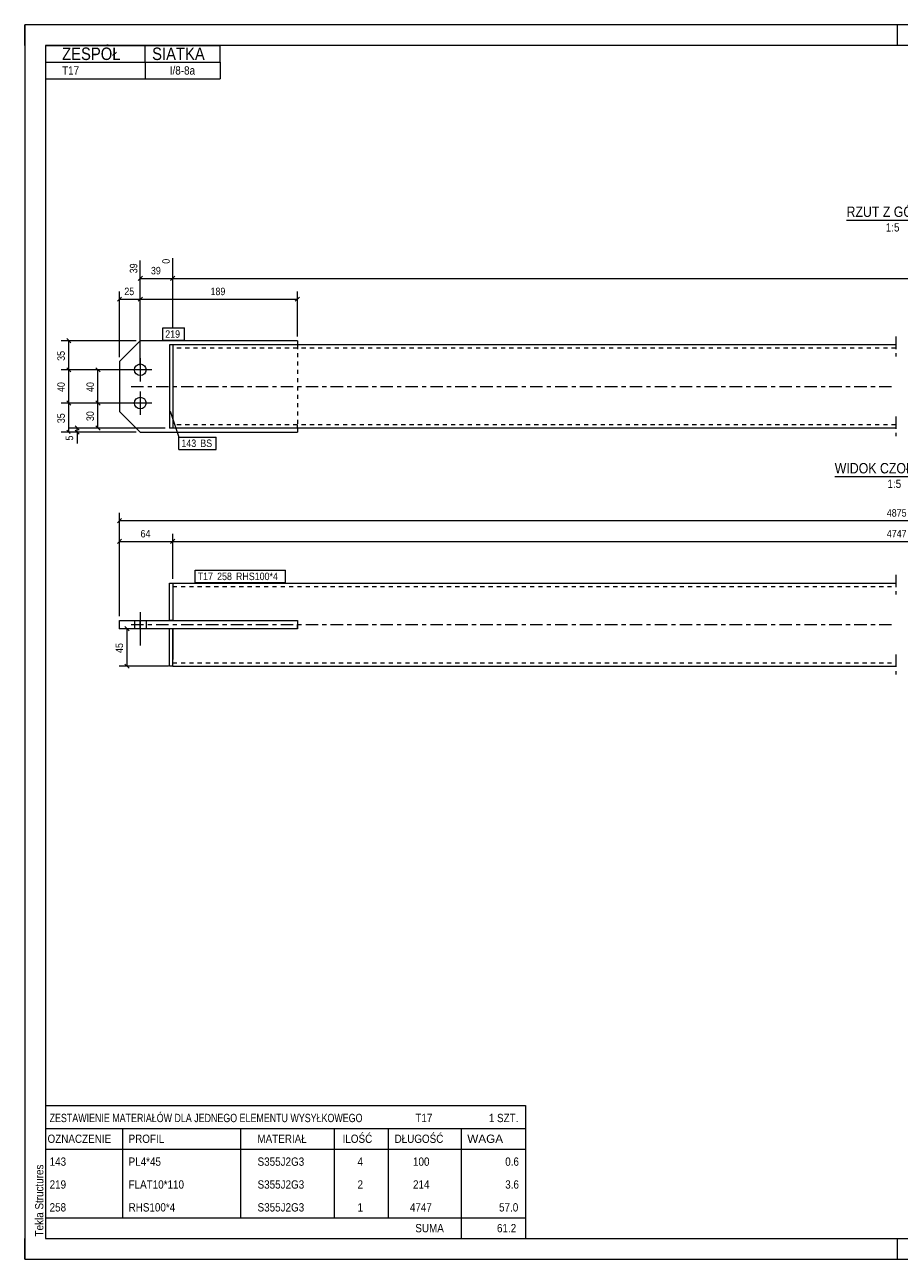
# Model space of a CAD drawing. Header units: millimetres. Extents: x 0 to 420, y 0 to 297.
# Tile 1 of 2: x 0 to 210, y 0 to 297. Entities that reach past the tile are written whole.
import ezdxf

# ---------------------------------------------------------------- set-up
doc = ezdxf.new("R2010")
doc.units = ezdxf.units.MM
for name, pattern in [('XKITLINE00', [0]), ('XKITLINE01', [4, 1, -1, 1, -1]), ('XKITLINE03', [6, 3, -1, 1, -1])]:
    doc.linetypes.add(name, pattern=pattern)
for name, color, linetype, lineweight in [('Arkusz rysunku', 3, 'Continuous', 0), ('Element', 2, 'Continuous', 0), ('Inny typ obiektu', 7, 'Continuous', 0), ('Wymiar', 4, 'Continuous', 0), ('Znak elementu', 2, 'Continuous', 0), ('Śruba', 3, 'Continuous', 0)]:
    doc.layers.add(name, color=color, linetype=linetype, lineweight=lineweight)
doc.styles.add('ARIAL', font='ARIAL.TTF')

msp = doc.modelspace()

# ---------------------------------------------------------------- linework, layer by layer
at = {"layer": 'Arkusz rysunku', "linetype": 'XKITLINE00', "lineweight": 0}
for p, q in [((420, 297), (0, 297)), ((0, 297), (0, 0)), ((0, 292), (0, 297)), ((5, 297), (0, 297)), ((210, 292), (210, 297)), ((415, 292), (5, 292)), ((5, 292), (5, 5)), ((0, 0), (0, 5)), ((5, 5), (415, 5)), ((210, 0), (210, 5)), ((0, 0), (420, 0))]:
    msp.add_line(p, q, dxfattribs=at)
at = {"layer": 'Element', "linetype": 'XKITLINE00', "lineweight": 0}
for p, q in [((27.82, 220.98), (22.82, 215.98)), ((65.62, 220.98), (27.82, 220.98)), ((35.62, 219.98), (34.82, 219.98)), ((34.82, 219.98), (34.82, 199.98)), ((209.62, 219.98), (35.62, 219.98)), ((35.62, 219.98), (35.62, 199.98)), ((65.62, 220.98), (65.62, 219.98)), ((35.62, 218.38), (35.62, 201.58)), ((22.82, 215.98), (22.82, 203.98)), ((22.82, 203.98), (27.82, 198.98)), ((35.62, 199.98), (34.82, 199.98)), ((209.62, 199.98), (35.62, 199.98)), ((65.62, 199.98), (65.62, 198.98)), ((27.82, 198.98), (65.62, 198.98)), ((34.82, 153.69), (34.82, 162.69)), ((34.82, 162.69), (35.62, 162.69)), ((35.62, 162.69), (209.62, 162.69)), ((35.62, 162.69), (35.62, 153.69)), ((35.62, 161.09), (35.62, 153.69)), ((22.82, 153.69), (65.62, 153.69)), ((22.82, 151.69), (22.82, 153.69)), ((65.62, 151.69), (22.82, 151.69)), ((27.82, 151.69), (27.82, 153.69)), ((34.82, 142.69), (34.82, 151.69)), ((35.62, 151.69), (35.62, 144.29)), ((35.62, 142.69), (35.62, 151.69)), ((65.62, 153.69), (65.62, 151.69)), ((35.62, 142.69), (34.82, 142.69)), ((35.62, 142.69), (209.62, 142.69))]:
    msp.add_line(p, q, dxfattribs=at)
at = {"layer": 'Element', "linetype": 'XKITLINE01', "lineweight": 0}
for p, q in [((35.62, 219.98), (34.82, 219.98)), ((34.82, 219.98), (34.82, 199.98)), ((35.62, 219.98), (35.62, 199.98)), ((35.62, 219.98), (35.62, 199.98)), ((65.62, 219.98), (65.62, 219.18)), ((65.62, 219.98), (65.62, 199.98)), ((209.62, 219.18), (35.62, 219.18)), ((35.62, 199.98), (34.82, 199.98)), ((209.62, 200.78), (35.62, 200.78)), ((65.62, 199.98), (65.62, 200.78)), ((65.62, 200.1), (65.62, 199.98)), ((65.62, 200.1), (65.62, 199.98)), ((35.62, 162.69), (35.62, 161.09)), ((35.62, 161.89), (209.62, 161.89)), ((35.62, 153.69), (34.82, 153.69)), ((35.62, 151.69), (34.82, 151.69)), ((35.62, 153.69), (65.62, 153.69)), ((65.62, 151.69), (35.62, 151.69)), ((65.62, 153.69), (65.62, 151.69)), ((65.62, 151.69), (65.62, 153.69)), ((35.62, 142.69), (35.62, 144.29)), ((35.62, 143.49), (209.62, 143.49))]:
    msp.add_line(p, q, dxfattribs=at)
at = {"layer": 'Element', "linetype": 'XKITLINE03', "lineweight": 0}
for p, q in [((209.62, 221.98), (209.62, 217.18)), ((25.62, 209.98), (209.62, 209.98)), ((209.62, 202.78), (209.62, 197.98)), ((209.62, 164.69), (209.62, 159.89)), ((25.62, 152.69), (209.62, 152.69)), ((209.62, 145.49), (209.62, 140.69))]:
    msp.add_line(p, q, dxfattribs=at)
at = {"layer": 'Inny typ obiektu', "linetype": 'XKITLINE00', "lineweight": 0}
for p, q in [((5, 292), (47, 292)), ((5, 292), (5, 288)), ((29, 288), (29, 292)), ((47, 288), (47, 292)), ((5, 288), (47, 288)), ((5, 288), (5, 284)), ((29, 288), (29, 284)), ((47, 288), (47, 284)), ((5, 284), (47, 284)), ((197.76, 250), (220.36, 250)), ((194.92, 188.31), (224, 188.31)), ((5, 37), (5, 31.5)), ((5, 37), (120.5, 37)), ((120.5, 37), (120.5, 31.5)), ((5, 31.5), (5, 26.5)), ((5, 31.5), (120.5, 31.5)), ((23.5, 31.5), (23.5, 26.5)), ((52, 26.5), (52, 31.5)), ((74.5, 31.5), (74.5, 26.5)), ((87.5, 31.5), (87.5, 26.5)), ((105, 31.5), (105, 26.5)), ((120.5, 31.5), (120.5, 26.5)), ((5, 26.5), (120.5, 26.5)), ((5, 26.5), (5, 21)), ((23.5, 26.5), (23.5, 21)), ((52, 21), (52, 26.5)), ((74.5, 26.5), (74.5, 21)), ((87.5, 26.5), (87.5, 21)), ((105, 26.5), (105, 21)), ((120.5, 26.5), (120.5, 21)), ((5, 21), (5, 15.5)), ((23.5, 21), (23.5, 15.5)), ((52, 15.5), (52, 21)), ((74.5, 21), (74.5, 15.5)), ((87.5, 21), (87.5, 15.5)), ((105, 21), (105, 15.5)), ((120.5, 21), (120.5, 15.5)), ((5, 15.5), (5, 10)), ((23.5, 15.5), (23.5, 10)), ((52, 10), (52, 15.5)), ((74.5, 15.5), (74.5, 10)), ((87.5, 15.5), (87.5, 10)), ((105, 15.5), (105, 10)), ((120.5, 15.5), (120.5, 10)), ((5, 10), (5, 5)), ((5, 10), (120.5, 10)), ((105, 10), (105, 5)), ((120.5, 10), (120.5, 5)), ((5, 5), (120.5, 5))]:
    msp.add_line(p, q, dxfattribs=at)
at = {"layer": 'Wymiar', "linetype": 'XKITLINE00', "lineweight": 0}
for p, q in [((35.62, 224.08), (35.62, 240.83)), ((35.62, 224.08), (35.62, 240.83)), ((27.82, 214.98), (27.82, 240.27)), ((28.33, 236.49), (27.31, 235.47)), ((27.82, 235.98), (35.62, 235.98)), ((36.13, 236.49), (35.11, 235.47)), ((36.13, 236.49), (35.11, 235.47)), ((35.62, 235.98), (392.42, 235.98)), ((22.82, 216.98), (22.82, 232.84)), ((27.82, 214.98), (27.82, 232.84)), ((27.82, 214.98), (27.82, 232.84)), ((65.62, 221.98), (65.62, 232.84)), ((23.33, 231.49), (22.31, 230.47)), ((22.82, 230.98), (27.82, 230.98)), ((28.33, 231.49), (27.31, 230.47)), ((28.33, 231.49), (27.31, 230.47)), ((27.82, 230.98), (65.62, 230.98)), ((66.13, 231.49), (65.11, 230.47)), ((26.82, 220.98), (8.76, 220.98)), ((10.11, 221.49), (11.13, 220.47)), ((10.62, 213.98), (10.62, 220.98)), ((35.62, 220.98), (35.62, 221.08)), ((35.62, 220.98), (35.62, 221.08)), ((26.82, 213.98), (8.76, 213.98)), ((26.82, 213.98), (8.76, 213.98)), ((10.11, 214.49), (11.13, 213.47)), ((10.11, 214.49), (11.13, 213.47)), ((10.62, 205.98), (10.62, 213.98)), ((26.82, 213.98), (15.76, 213.98)), ((17.11, 214.49), (18.13, 213.47)), ((17.62, 205.98), (17.62, 213.98)), ((26.82, 205.98), (8.76, 205.98)), ((26.82, 205.98), (8.76, 205.98)), ((10.11, 206.49), (11.13, 205.47)), ((10.11, 206.49), (11.13, 205.47)), ((10.62, 198.98), (10.62, 205.98)), ((26.82, 205.98), (15.76, 205.98)), ((26.82, 205.98), (15.76, 205.98)), ((17.11, 206.49), (18.13, 205.47)), ((17.11, 206.49), (18.13, 205.47)), ((17.62, 199.98), (17.62, 205.98)), ((10.11, 199.49), (10.94, 198.66)), ((33.82, 199.98), (10.76, 199.98)), ((12.11, 200.49), (13.13, 199.47)), ((12.11, 199.49), (13.13, 198.47)), ((12.62, 198.98), (12.62, 199.98)), ((33.82, 199.98), (15.76, 199.98)), ((17.11, 200.49), (18.13, 199.47)), ((26.82, 198.98), (8.76, 198.98)), ((26.82, 198.98), (10.76, 198.98)), ((12.62, 198.98), (12.62, 196.29)), ((12.62, 198.98), (12.62, 196.29)), ((22.82, 154.69), (22.82, 179.55)), ((23.33, 178.2), (22.31, 177.18)), ((22.82, 177.69), (397.42, 177.69)), ((23.33, 173.2), (22.31, 172.18)), ((22.82, 154.69), (22.82, 174.55)), ((22.82, 172.69), (35.62, 172.69)), ((36.13, 173.2), (35.11, 172.18)), ((36.13, 173.2), (35.11, 172.18)), ((35.62, 163.69), (35.62, 174.55)), ((35.62, 163.69), (35.62, 174.55)), ((35.62, 172.69), (384.62, 172.69)), ((33.82, 151.69), (22.76, 151.69)), ((24.11, 152.2), (25.13, 151.18)), ((24.62, 142.69), (24.62, 151.69)), ((34.62, 142.69), (22.76, 142.69)), ((24.11, 143.2), (25.13, 142.18))]:
    msp.add_line(p, q, dxfattribs=at)
at = {"layer": 'Znak elementu', "linetype": 'XKITLINE00', "lineweight": 0}
for p, q in [((33.22, 224.08), (38.43, 224.08)), ((33.22, 221.08), (33.22, 224.08)), ((38.43, 221.08), (38.43, 224.08)), ((33.22, 221.08), (38.43, 221.08)), ((35.04, 204.04), (37.11, 197.81)), ((37.11, 197.81), (46.06, 197.81)), ((37.11, 194.81), (37.11, 197.81)), ((46.06, 194.81), (46.06, 197.81)), ((37.11, 194.81), (46.06, 194.81)), ((41.02, 165.79), (62.78, 165.79)), ((41.02, 162.79), (41.02, 165.79)), ((62.78, 162.79), (62.78, 165.79)), ((41.02, 162.79), (62.78, 162.79))]:
    msp.add_line(p, q, dxfattribs=at)
at = {"layer": 'Śruba', "linetype": 'XKITLINE00', "lineweight": 0}
for p, q in [((30.62, 213.98), (25.02, 213.98)), ((27.82, 216.78), (27.82, 211.18)), ((27.82, 208.78), (27.82, 203.18)), ((30.62, 205.98), (25.02, 205.98)), ((27.82, 155.69), (27.82, 147.69)), ((27.82, 155.69), (27.82, 147.69)), ((26.42, 153.69), (26.42, 151.69)), ((26.42, 153.69), (26.42, 151.69)), ((29.22, 153.69), (29.22, 151.69)), ((29.22, 153.69), (29.22, 151.69))]:
    msp.add_line(p, q, dxfattribs=at)
for centre in [(27.82, 213.98), (27.82, 205.98)]:
    msp.add_circle(centre, 1.4, dxfattribs=at)

# ---------------------------------------------------------------- texts
at = {"layer": 'Arkusz rysunku', "style": 'ARIAL', "width": 0.85}
msp.add_text('Tekla Structures', height=2, rotation=90, dxfattribs=at).set_placement((4.5, 5.5))
at = {"layer": 'Inny typ obiektu', "style": 'ARIAL'}
for s, height, width, p in [('ZESPÓŁ', 3, 0.85, (9, 288.5)), ('SIATKA', 3, 0.85, (30.66, 288.5)), ('T17', 2, 0.85, (9, 285)), ('I/8-8a', 2, 0.85, (34.92, 285)), ('RZUT Z GÓRY', 2.5, 0.85, (197.76, 250.75)), ('1:5', 2, 0.85, (207.21, 247.25)), ('WIDOK CZOŁOWY', 2.5, 0.85, (194.92, 189.06)), ('1:5', 2, 0.85, (207.61, 185.56)), ('ZESTAWIENIE MATERIAŁÓW DLA JEDNEGO ELEMENTU WYSYŁKOWEGO', 2, 0.765, (6, 33)), ('T17', 2, 0.85, (94, 33)), ('1', 2, 0.85, (111.69, 33)), (' SZT.', 2, 0.85, (113, 33)), ('OZNACZENIE', 2, 0.85, (5.5, 28)), ('PROFIL', 2, 0.85, (25, 28)), ('MATERIAŁ', 2, 0.85, (56, 28)), ('ILOŚĆ', 2, 0.85, (76.5, 28)), ('DŁUGOŚĆ', 2, 0.85, (89, 28)), ('WAGA', 2, 1.008832, (106.5, 28)), ('143', 2, 0.85, (6, 22.5)), ('PL4*45', 2, 0.85, (25, 22.5)), ('S355J2G3', 2, 0.85, (56.04, 22.5)), ('4', 2, 0.85, (80.09, 22.5)), ('100', 2, 0.85, (93.44, 22.5)), ('0.6', 2, 0.85, (115.63, 22.5)), ('219', 2, 0.85, (6, 17)), ('FLAT10*110', 2, 0.85, (25, 17)), ('S355J2G3', 2, 0.85, (56.04, 17)), ('2', 2, 0.85, (80.09, 17)), ('214', 2, 0.85, (93.44, 17)), ('3.6', 2, 0.85, (115.63, 17)), ('258', 2, 0.85, (6, 11.5)), ('RHS100*4', 2, 0.85, (25, 11.5)), ('S355J2G3', 2, 0.85, (56.04, 11.5)), ('1', 2, 0.85, (80.09, 11.5)), ('4747', 2, 0.85, (92.7, 11.5)), ('57.0', 2, 0.85, (114.15, 11.5)), ('SUMA', 2, 0.85, (94, 6.5)), ('61.2', 2, 0.85, (113.65, 6.5))]:
    msp.add_text(s, height=height, dxfattribs=dict(at, width=width)).set_placement(p)
at = {"layer": 'Wymiar', "style": 'ARIAL', "width": 0.85}
for s, p in [('39', (27.1, 237.2)), ('0', (34.9, 239.5)), ('35', (9.66, 216.14)), ('40', (9.66, 208.64)), ('40', (16.66, 208.64)), ('35', (9.66, 201.14)), ('30', (16.66, 201.64)), ('5', (11.66, 196.97)), ('45', (23.66, 145.86))]:
    msp.add_text(s, height=1.8, rotation=90.0002, dxfattribs=at).set_placement(p)
for s, p in [('39', (30.38, 236.94)), ('25', (23.98, 231.94)), ('189', (44.72, 231.94)), ('4875', (207.45, 178.65)), ('64', (27.88, 173.65)), ('4747', (207.45, 173.65))]:
    msp.add_text(s, height=1.8, dxfattribs=at).set_placement(p)
at = {"layer": 'Znak elementu', "style": 'ARIAL', "width": 0.85}
for s, p in [('219', (33.82, 221.68)), ('143', (37.71, 195.41)), ('BS', (42.25, 195.41)), ('T17', (41.62, 163.39)), ('258', (46.3, 163.39)), ('RHS100*4', (50.84, 163.39))]:
    msp.add_text(s, height=1.8, dxfattribs=at).set_placement(p)

doc.saveas('drawing.dxf')
